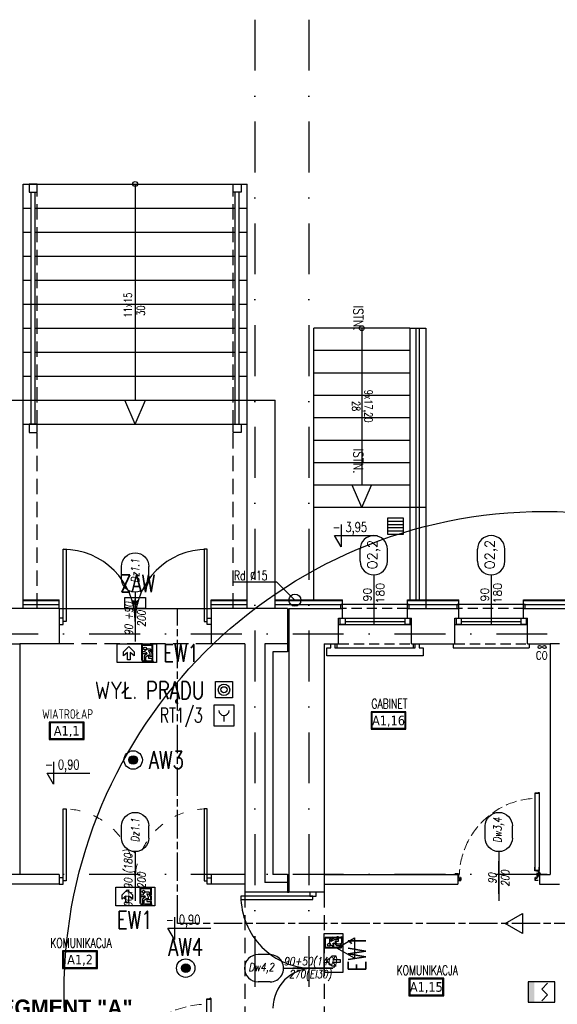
# Model space of a CAD drawing. Header units: millimetres. Extents: x 42924 to 92944, y -369470 to -179866.
# Tile 96 of 256: x 58643 to 59315, y -181103 to -179874. Entities that reach past the tile are written whole.
import ezdxf
from ezdxf.enums import TextEntityAlignment as Align

# ---------------------------------------------------------------- set-up
doc = ezdxf.new("R2010")
doc.units = ezdxf.units.MM
for name, pattern in [('ACAD_ISO03W100', [30, 12, -18]), ('CENTER', [0.6, 0.375, -0.075, 0.075, -0.075]), ('CHAIN', [0.3543, 0.2362, -0.0295, 0.0591, -0.0295]), ('DASHDOT', [25.4, 12.7, -6.35, 0, -6.35]), ('HIDDEN', [9.525, 6.35, -3.175]), ('Hidden Line', [391.222223, 282.222223, -109])]:
    doc.linetypes.add(name, pattern=pattern)
doc.layers.get('0').update_dxf_attribs({"color": 8})
for name, color, linetype in [('!! 0_ Istn-okna', 8, 'Continuous'), ('!! 0_ Istn-sciany', 8, 'Continuous'), ('!! 0_ Istn-widok', 8, 'Continuous'), ('!! 0_ Opis', 8, 'Continuous'), ('!! 0_Istn-armatura', 8, 'Continuous'), ('!! 0_Istn-cienka', 8, 'Continuous'), ('!! 0_Istn-drzwi', 8, 'Continuous'), ('!! 0_Opis_okna', 8, 'Continuous'), ('!! 0_Opis_pom', 123, 'Continuous'), ('!! 0_Osie', 8, 'DASHDOT'), ('!! 0_Widok', 8, 'Continuous'), ('!! 1_ tynk zewn  - nowy', 8, 'Continuous'), ('!! 1_droga ewakuacyjna', 6, 'CHAIN'), ('!! 1_drzwi-linia', 8, 'Continuous'), ('!! 1_PROJ Sciany', 8, 'Continuous'), ('!! 2_ remont Ocieplenie', 8, 'ZIGZAG'), ('!! 2_drzwi opis', 8, 'Continuous'), ('!! 2_Opis_drzwi - remont', 8, 'Continuous'), ('0-osie-liniA', 8, 'DASHDOT'), ('E1', 2, 'Continuous'), ('E_0', 4, 'Continuous'), ('E_AW', 1, 'Continuous'), ('E_KD', 2, 'Continuous'), ('E_SAP', 2, 'Continuous'), ('E_SAP_WYK', 2, 'Continuous'), ('E_SSP', 2, 'Continuous')]:
    doc.layers.add(name, color=color, linetype=linetype)
doc.layers.add('!! 0_Istn-grzejniki', color=8, linetype='Continuous', plot=False)
doc.layers.add('E_SAP_ZASIĘG', color=150, linetype='Continuous', plot=False)
doc.layers.add('oświetlenie awaryjne', color=1, linetype='Continuous', lineweight=30)
doc.styles.add('50', font='ROMANS.shx', dxfattribs={"width": 0.8, "height": 10})
doc.styles.add('ARCHETYP', font='romans.shx', dxfattribs={"height": 15})
doc.styles.add('ARIAL', font='tahoma.ttf')
doc.styles.add('ELE1', font='romans.shx', dxfattribs={"width": 0.8, "height": 18})
doc.styles.add('SIMPLEX', font='simplex.shx', dxfattribs={"width": 0.77})
doc.styles.add('STYLE10', font='arialbd.ttf')
doc.styles.add('TXT', font='simplex.shx')
doc.linetypes.add('ZIGZAG', pattern='A,0.00254,-5.08,[131,ltypeshp.shx,S=5.08,R=0,X=-5.08,Y=0],-10.16,[131,ltypeshp.shx,S=5.08,R=180,X=5.08,Y=0],-5.08', length=20.32254)

# ---------------------------------------------------------------- blocks, each defined once
blk = doc.blocks.new('A$C14D806DD')
at = {"layer": 'E_AW'}
h = blk.add_hatch(color=256, dxfattribs=at)
h.dxf.hatch_style = 1
h.paths.add_polyline_path([(5.4, 0, 1), (-5.4, 0, 1)])
at = {"layer": 'E_AW', "ltscale": 5}
for radius in [11.5, 5.36]:
    blk.add_circle((0, 0), radius, dxfattribs=at)
blk = doc.blocks.new('A$C28E329F3')
at = {"layer": 'oświetlenie awaryjne', "linetype": 'ByBlock'}
for p, q in [((0, 14), (26, 14)), ((0, 0), (0, 14)), ((26, 14), (26, 0)), ((26, 0), (0, 0))]:
    blk.add_line(p, q, dxfattribs=at)
at = {"layer": 'oświetlenie awaryjne', "color": 7, "linetype": 'ByBlock'}
for p, q in [((9.9, 7), (9.1, 7.6)), ((9.9, 7), (9.1, 6.4)), ((9.1, 7), (16.9, 7)), ((10.2, 9.8), (13, 7)), ((10.2, 4.2), (13, 7)), ((11.6, 8.4), (10.6, 8.5)), ((11.6, 5.6), (10.6, 5.5)), ((11.6, 8.4), (11.5, 9.4)), ((11.6, 5.6), (11.5, 4.6)), ((13, 10.1), (12.4, 10.9)), ((13, 3.9), (12.4, 3.1)), ((13, 10.9), (13, 3.1)), ((13, 10.1), (13.6, 10.9)), ((13, 7), (15.8, 9.8)), ((13, 7), (15.8, 4.2)), ((13, 3.9), (13.6, 3.1)), ((14.4, 8.4), (14.5, 9.4)), ((14.4, 8.4), (15.4, 8.5)), ((14.4, 5.6), (15.4, 5.5)), ((14.4, 5.6), (14.5, 4.6)), ((16.1, 7), (16.9, 7.6)), ((16.1, 7), (16.9, 6.4))]:
    blk.add_line(p, q, dxfattribs=at)
blk = doc.blocks.new('A$C407E493E')
at = {"layer": 'E_AW', "lineweight": 40}
for p, q in [((1.4, 30.9), (1.4, 43.7)), ((1.4, 43.7), (10, 43.7)), ((11.4, 43.7), (16, 43.7)), ((18, 43.7), (20.6, 43.7)), ((20.6, 43.7), (21.9, 45)), ((21.9, 45), (21.9, 36.9)), ((20.6, 30.9), (1.4, 30.9)), ((20.6, 30.9), (21.9, 32.2)), ((20.9, 35.8), (21.9, 36.9)), ((20.9, 33.9), (21.9, 34.9)), ((21.9, 34.9), (21.9, 32.2))]:
    blk.add_line(p, q, dxfattribs=at)
at = {"layer": 'E_AW'}
for p, q in [((11, 44.3), (6.6, 41.6)), ((6.6, 41.6), (6.6, 36.7)), ((8.4, 40.8), (11.8, 43)), ((12.5, 41), (8.4, 38.8)), ((8.4, 38.8), (8.4, 40.8)), ((10.4, 35.9), (12.5, 37)), ((11.8, 43), (11, 44.3)), ((16, 41), (12.5, 41)), ((12.5, 37), (15.3, 33.6)), ((16.3, 35.5), (13.7, 39)), ((13.7, 39), (18, 39)), ((18, 44.4), (16, 44.4)), ((16, 44.4), (16, 41)), ((18, 39), (18, 44.4)), ((7.9, 34.3), (10.2, 34.3)), ((10.2, 34.3), (10.2, 30.9)), ((10.2, 30.9), (12, 30.9)), ((12, 35.9), (10.4, 35.9)), ((12, 30.9), (12, 35.9)), ((15.3, 33.6), (20.6, 33.6)), ((20.6, 35.5), (16.3, 35.5)), ((20.6, 33.6), (20.6, 35.5)), ((20.9, 33.9), (20.9, 35.8)), ((3.5, 14.4), (9.9, 20.9)), ((9.9, 7.9), (3.5, 14.4)), ((9.9, 20.9), (15, 20.9)), ((15, 20.9), (10.8, 16.2)), ((10.8, 16.2), (19.8, 16.2)), ((19.8, 12.6), (10.8, 12.6)), ((10.8, 12.6), (15, 7.9)), ((19.8, 16.2), (19.8, 12.6)), ((15, 7.9), (9.9, 7.9))]:
    blk.add_line(p, q, dxfattribs=at)
blk.add_lwpolyline([(0, 0), (0, 48.8), (23.3, 48.8), (23.3, 0)], close=True, dxfattribs=at)
blk.add_circle((5.8, 34.7), 1.75, dxfattribs=at)
blk.add_arc((5.8, 34.7), 2.16, 349.4003, 69.1396, dxfattribs=at)
blk = doc.blocks.new('A$C350277A9')
at = {"layer": 'E_SAP'}
blk.add_line((12.8, 12.8), (12.8, 5.1), dxfattribs=at)
blk.add_lwpolyline([(0, 0), (25.6, 0), (25.6, 25.6), (0, 25.6)], close=True, dxfattribs=at)
blk.add_arc((12.8, 19.2), 6.4, 180, 0, dxfattribs=at)
blk = doc.blocks.new('A$C30F274F1')
at = {"layer": 'E_KD', "linetype": 'Continuous'}
blk.add_lwpolyline([(0, 20.4), (21, 20.4), (21, 0), (0, 0)], close=True, dxfattribs=at)
at = {"layer": 'E_KD'}
for radius in [7.1, 3.84]:
    blk.add_circle((10.5, 10.2), radius, dxfattribs=at)
blk = doc.blocks.new('BLOK OSI')
at = {"layer": '0-osie-liniA', "ltscale": 5}
for points in [[(50117.2, -193635.5), (50117.2, -195994)], [(50184.7, -193635.5), (50184.7, -195994)], [(48639.3, -194402.1), (55424.3, -194402.1)], [(48639.3, -194702.1), (55442.3, -194702.1)]]:
    blk.add_lwpolyline(points, dxfattribs=at)
blk = doc.blocks.new('1_ok-opis')
blk.add_line((0, 111.6), (0, 50))
for points in [[(-17, 128.6), (-17, 143.6)], [(17, 128.6), (17, 143.6)]]:
    blk.add_lwpolyline(points)
for centre, start, end in [((0, 143.6), 0, 180), ((0, 128.6), 180, 0)]:
    blk.add_arc(centre, 17, start, end)
at = {"style": 'ARCHETYP'}
for tag, height, rotation, p in [('NR', 12, 90, (0, 136.9)), ('NR', 12, 270, (0, 136.9)), ('SZEROKOŚĆ', 10, 90, (-8, 78.3)), ('WYSOKOŚĆ', 10, 270, (-8, 78.3)), ('WYSOKOŚĆ', 10, 90, (8, 78.3)), ('SZEROKOŚĆ', 10, 270, (8, 78.3))]:
    blk.add_attdef(tag, text='', height=height, rotation=rotation, dxfattribs=at).set_placement(p, align=Align.MIDDLE)
blk = doc.blocks.new('zaw-dr-90-p')
at = {"color": 2, "linetype": 'CENTER', "ltscale": 0.2}
for p, q in [((12, 0), (-12, 0)), ((0, 12), (0, -12)), ((24, 24), (31, 24)), ((24, 19), (31, 19))]:
    blk.add_line(p, q, dxfattribs=at)
at = {"ltscale": 0.2}
for p, q in [((10, 12), (6, 12)), ((10, 0), (10, 6))]:
    blk.add_line(p, q, dxfattribs=at)
blk.add_lwpolyline([(0, 6), (23, 6, 0.414214), (28, 11), (28, 31), (24, 31), (24, 11, -0.414214), (23, 10), (0, 10, 4.561698), (8, 6), (5, 4)], format="xyb", dxfattribs=at)
blk.add_lwpolyline([(0, 0), (-2, 0), (-2, 0), (0, 0), (0, 3), (0, 3), (0, 0), (3, 0), (3, 0), (0, 0), (0, -3), (0, -3)], close=True)
blk.add_lwpolyline([(10, 10), (10, 39), (6, 39), (6, 10)], dxfattribs=at)
blk.add_circle((0, 0), 6.5, dxfattribs=at)
blk = doc.blocks.new('DRZWI 120')
for p, q in [((61730.6, -195070.1), (61730.6, -195069.6)), ((61736.3, -195070.3), (61737.2, -195070.3)), ((61736.5, -195070.3), (61737.2, -195070.3)), ((61737, -195070.3), (61737.2, -195070.3)), ((61730.6, -195199.1), (61730.6, -195199.6)), ((61739.8, -195198.1), (61734.4, -195198.1)), ((61738.6, -195199.7), (61738.6, -195198.5)), ((61738.6, -195199.7), (61739.7, -195199.7)), ((61740.8, -195199.9), (61740.8, -195200.8)), ((61741.8, -195199.9), (61740.8, -195199.9)), ((61740.9, -195200.9), (61746.6, -195200.9)), ((61742, -195197.6), (61742, -195195.6)), ((61742.3, -195197.6), (61742, -195197.6)), ((61742.1, -195195.5), (61746.6, -195195.5)), ((61742.3, -195197.6), (61742.3, -195199.4)), ((61742.4, -195200.9), (61742.4, -195195.5)), ((61868.8, -195195.5), (61742.4, -195195.5)), ((61870, -195200.9), (61742.4, -195200.9)), ((61868.5, -195200.9), (61868.5, -195195.5)), ((61868.9, -195199.7), (61868.9, -195195.6)), ((61868.9, -195199.7), (61868.9, -195195.9)), ((61870.1, -195199.7), (61870.1, -195200.8))]:
    blk.add_line(p, q)
at = {"lineweight": 30}
for points in [[(61737.6, -195069.6), (61725.6, -195069.6)], [(61737.6, -195069.6), (61737.6, -195064.6)], [(61737.6, -195201.6), (61725.6, -195201.6)], [(61737.6, -195201.6), (61737.6, -195206.6)]]:
    blk.add_lwpolyline(points, dxfattribs=at)
at = {"ltscale": 0.2}
for points in [[(61736.4, -195070.1), (61734.2, -195070.1, 0.414214), (61733.9, -195070.4), (61733.9, -195070.9, -0.414214), (61733.7, -195071.1), (61733.1, -195071.1, 0.414214), (61732.8, -195071.4), (61732.8, -195072.6, 0.414214), (61733.1, -195072.9), (61733.8, -195072.9, -1), (61733.8, -195073.1), (61730.6, -195073.1, -0.414214), (61730.4, -195072.9), (61730.4, -195070.4, -0.414214), (61730.6, -195070.3), (61731.2, -195070.3), (61731.2, -195070.1), (61730.6, -195070.1, 0.414214), (61730.3, -195070.4), (61730.3, -195072.9, 0.414214), (61730.6, -195073.3), (61733.8, -195073.3, 1), (61733.8, -195072.7), (61733.1, -195072.7, -0.414214), (61733, -195072.6), (61733, -195071.4, -0.414214), (61733.1, -195071.2), (61733.7, -195071.2, 0.414214), (61734.1, -195070.9), (61734.1, -195070.4, -0.414214), (61734.2, -195070.3), (61736.3, -195070.3)], [(61736.2, -195070.3), (61738.1, -195070.3, 0.414214), (61738.5, -195069.9), (61738.5, -195066.4, 0.414214), (61738.1, -195066.1), (61737.6, -195066.1), (61737.6, -195066.3), (61738.1, -195066.3, -0.414214), (61738.3, -195066.4), (61738.3, -195068.9)], [(61738.3, -195068.9), (61738.3, -195069.9, -0.414214), (61738.1, -195070.1), (61736.2, -195070.1)], [(61738.3, -195199.9), (61738.3, -195199.2, 0.414214), (61738.1, -195199.1), (61734.2, -195199.1, -0.414214), (61733.9, -195198.7), (61733.9, -195198.3, 0.414214), (61733.7, -195198.1), (61733.1, -195198.1, -0.414214), (61732.8, -195197.8), (61732.8, -195196.6, -0.414214), (61733.1, -195196.3), (61733.8, -195196.3, 1), (61733.8, -195196.1), (61730.6, -195196.1, 0.414214), (61730.4, -195196.2), (61730.4, -195198.7, 0.414214), (61730.6, -195198.9), (61731.2, -195198.9), (61731.2, -195199.1), (61730.6, -195199.1, -0.414214), (61730.3, -195198.7), (61730.3, -195196.2, -0.414214), (61730.6, -195195.9), (61733.8, -195195.9, -1), (61733.8, -195196.4), (61733.1, -195196.4, 0.414214), (61733, -195196.6), (61733, -195197.8, 0.414214), (61733.1, -195197.9), (61733.7, -195197.9, -0.414214), (61734.1, -195198.3), (61734.1, -195198.7, 0.414214), (61734.2, -195198.9), (61738.1, -195198.9, -0.414214), (61738.5, -195199.2), (61738.5, -195202.7, -0.414214), (61738.1, -195203.1), (61737.6, -195203.1), (61737.6, -195202.9), (61738.1, -195202.9, 0.414214), (61738.3, -195202.7), (61738.3, -195200.3)]]:
    blk.add_lwpolyline(points, format="xyb", dxfattribs=at)
for points in [[(61713.6, -195135.6), (61754.5, -195135.6)], [(61738.3, -195200.3), (61738.3, -195200.5), (61738.5, -195200.5), (61738.5, -195199.5), (61738.3, -195199.5), (61738.3, -195199.9)], [(61870.1, -195199.7), (61868.9, -195199.7)]]:
    blk.add_lwpolyline(points)
blk.add_lwpolyline([(61737.5, -195199.1), (61737.5, -195198.9), (61736.1, -195198.9), (61736.1, -195199.1)], close=True)
at = {"linetype": 'Hidden Line', "lineweight": 9, "ltscale": 0.05}
blk.add_arc((61733.8, -195200.4), 129.1, 4.8005, 87.6944, dxfattribs=at)
for centre, radius, start, end in [((61739.7, -195199.6), 0.1, 270, 0), ((61740.9, -195200.8), 0.1, 180, 270), ((61741.8, -195199.4), 0.5, 270, 0), ((61742.1, -195195.6), 0.1, 90, 180), ((61868.8, -195195.6), 0.1, 0, 90), ((61870, -195200.8), 0.1, 270, 0)]:
    blk.add_arc(centre, radius, start, end)
at = {"xscale": 0.09999999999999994, "yscale": 0.09999999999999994, "zscale": 0.09999999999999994, "rotation": 90.00000000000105}
blk.add_blockref('zaw-dr-90-p', (61739.6, -195200.9), dxfattribs=at)
blk = doc.blocks.new('drzwi 90- sc 12')
for p, q in [((-13620.3, 20410.2), (-13620.3, 20313.8)), ((-13614.9, 20409.9), (-13620.3, 20409.9)), ((-13616.1, 20410.3), (-13620.2, 20410.3)), ((-13616.1, 20410.3), (-13620, 20410.3)), ((-13618.2, 20410.3), (-13616.2, 20410.3)), ((-13618.2, 20410.3), (-13616.2, 20410.3)), ((-13616.1, 20410.3), (-13616.1, 20411.5)), ((-13616.1, 20411.5), (-13615, 20411.5)), ((-13614.9, 20411.4), (-13614.9, 20313.8)), ((-13620.3, 20313.5), (-13620.3, 20318)), ((-13614.9, 20312.3), (-13614.9, 20318)), ((-13715.6, 20308.3), (-13715.6, 20308.6)), ((-13715.6, 20307.7), (-13715.6, 20308.6)), ((-13715.6, 20307.8), (-13715.6, 20308.6)), ((-13715.6, 20307.7), (-13715.4, 20307.7)), ((-13614.9, 20313.8), (-13620.3, 20313.8)), ((-13618.2, 20313.4), (-13620.2, 20313.4)), ((-13618.2, 20313.7), (-13618.2, 20313.4)), ((-13618.2, 20313.7), (-13616.4, 20313.7)), ((-13617.8, 20311.1), (-13617.8, 20305.7)), ((-13617.8, 20311.1), (-13617.8, 20305.7)), ((-13616.2, 20309.9), (-13617.4, 20309.9)), ((-13616.2, 20309.9), (-13616.2, 20311)), ((-13615.9, 20313.2), (-13615.9, 20312.2)), ((-13615.9, 20312.2), (-13615, 20312.2)), ((-13715.8, 20302), (-13716.3, 20302)), ((-13616.8, 20302), (-13616.3, 20302))]:
    blk.add_line(p, q)
for points in [[(-13665.3, 20285), (-13665.3, 20325.8)], [(-13615.6, 20309.6), (-13615.3, 20309.6), (-13615.3, 20309.8), (-13616.3, 20309.8), (-13616.3, 20309.6), (-13615.9, 20309.6)]]:
    blk.add_lwpolyline(points)
at = {"lineweight": 30}
for points in [[(-13716.3, 20308.9), (-13721.3, 20308.9)], [(-13716.3, 20308.9), (-13716.3, 20296.9)], [(-13614.3, 20308.9), (-13609.3, 20308.9)], [(-13614.3, 20308.9), (-13614.3, 20296.9)]]:
    blk.add_lwpolyline(points, dxfattribs=at)
at = {"ltscale": 0.2}
for points in [[(-13715.6, 20307.5), (-13715.6, 20309.5, 0.414214), (-13715.9, 20309.8), (-13719.4, 20309.8, 0.414214), (-13719.8, 20309.5), (-13719.8, 20308.9), (-13719.6, 20308.9), (-13719.6, 20309.5, -0.414214), (-13719.4, 20309.6), (-13717, 20309.6)], [(-13717, 20309.6), (-13715.9, 20309.6, -0.414214), (-13715.7, 20309.5), (-13715.7, 20307.5)], [(-13715.7, 20307.8), (-13715.7, 20305.6, 0.414214), (-13715.4, 20305.2), (-13715, 20305.2, -0.414214), (-13714.8, 20305.1), (-13714.8, 20304.5, 0.414214), (-13714.5, 20304.1), (-13713.3, 20304.1, 0.414214), (-13712.9, 20304.5), (-13712.9, 20305.1, -1), (-13712.7, 20305.1), (-13712.7, 20302, -0.414214), (-13712.9, 20301.8), (-13715.4, 20301.8, -0.414214), (-13715.6, 20302), (-13715.6, 20302.5), (-13715.8, 20302.5), (-13715.8, 20302, 0.414214), (-13715.4, 20301.6), (-13712.9, 20301.6, 0.414214), (-13712.6, 20302), (-13712.6, 20305.1, 1), (-13713.1, 20305.1), (-13713.1, 20304.5, -0.414214), (-13713.3, 20304.3), (-13714.5, 20304.3, -0.414214), (-13714.6, 20304.5), (-13714.6, 20305.1, 0.414214), (-13715, 20305.4), (-13715.4, 20305.4, -0.414214), (-13715.6, 20305.6), (-13715.6, 20307.6)], [(-13615.9, 20309.6), (-13616.6, 20309.6, 0.414214), (-13616.8, 20309.5), (-13616.8, 20305.6, -0.414214), (-13617.1, 20305.2), (-13617.6, 20305.2, 0.414214), (-13617.7, 20305.1), (-13617.7, 20304.5, -0.414214), (-13618.1, 20304.1), (-13619.3, 20304.1, -0.414214), (-13619.6, 20304.5), (-13619.6, 20305.1, 1), (-13619.8, 20305.1), (-13619.8, 20302, 0.414214), (-13619.6, 20301.8), (-13617.1, 20301.8, 0.414214), (-13616.9, 20302), (-13616.9, 20302.5), (-13616.8, 20302.5), (-13616.8, 20302, -0.414214), (-13617.1, 20301.6), (-13619.6, 20301.6, -0.414214), (-13620, 20302), (-13620, 20305.1, -1), (-13619.4, 20305.1), (-13619.4, 20304.5, 0.414214), (-13619.3, 20304.3), (-13618.1, 20304.3, 0.414214), (-13617.9, 20304.5), (-13617.9, 20305.1, -0.414214), (-13617.6, 20305.4), (-13617.1, 20305.4, 0.414214), (-13617, 20305.6), (-13617, 20309.5, -0.414214), (-13616.6, 20309.8), (-13613.1, 20309.8, -0.414214), (-13612.8, 20309.5), (-13612.8, 20308.9), (-13612.9, 20308.9), (-13612.9, 20309.5, 0.414214), (-13613.1, 20309.6), (-13615.6, 20309.6)]]:
    blk.add_lwpolyline(points, format="xyb", dxfattribs=at)
blk.add_lwpolyline([(-13616.8, 20308.8), (-13617, 20308.8), (-13617, 20307.4), (-13616.8, 20307.4)], close=True)
at = {"linetype": 'Hidden Line', "lineweight": 9, "ltscale": 0.05}
blk.add_arc((-13615.5, 20305.1), 99.1, 94.8005, 177.6944, dxfattribs=at)
for centre, radius, start, end in [((-13620.2, 20410.2), 0.1, 90, 180), ((-13615, 20411.4), 0.1, 0, 90), ((-13620.2, 20313.5), 0.1, 180, 270), ((-13616.4, 20313.2), 0.5, 0, 90), ((-13616.3, 20311), 0.1, 0, 90), ((-13615, 20312.3), 0.1, 270, 0)]:
    blk.add_arc(centre, radius, start, end)
at = {"xscale": 0.09999999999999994, "yscale": 0.09999999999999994, "zscale": 0.09999999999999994, "rotation": 180.0000000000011}
blk.add_blockref('zaw-dr-90-p', (-13614.9, 20310.9), dxfattribs=at)
blk = doc.blocks.new('*U397')
at = {"layer": 'E_SSP'}
blk.add_hatch(color=256, dxfattribs=at).paths.add_polyline_path([(-2.05, -1.28), (-1.28, -1.28), (-1.28, 1.28), (-2.05, 1.28)])
for p, q in [((-0.36, 0.36), (0.36, 1.09)), ((-0.36, 0.36), (0.36, -0.36)), ((-0.36, -1.09), (0.36, -0.36))]:
    blk.add_line(p, q, dxfattribs=at)
blk.add_lwpolyline([(-2.05, -1.28), (1.28, -1.28), (1.28, 1.28), (-2.05, 1.28)], close=True, dxfattribs=at)

msp = doc.modelspace()

# ---------------------------------------------------------------- linework, layer by layer
at = {"layer": '!! 0_ Istn-okna'}
for points in [[(59041.56735, -180621.3878), (59132.56735, -180621.3878)], [(59041.56735, -180629.3878), (59132.56735, -180629.3878)], [(59049.56735, -180625.3878), (59124.56735, -180625.3878)], [(59186.56735, -180621.3878), (59277.56735, -180621.3878)], [(59186.56735, -180629.3878), (59277.56735, -180629.3878)], [(59194.56735, -180625.3878), (59269.56735, -180625.3878)]]:
    msp.add_lwpolyline(points, dxfattribs=at)
for points in [[(59043.56735, -180621.3878), (59049.56735, -180621.3878), (59049.56735, -180629.3878), (59043.56735, -180629.3878)], [(59124.56735, -180621.3878), (59130.56735, -180621.3878), (59130.56735, -180629.3878), (59124.56735, -180629.3878)], [(59188.56735, -180621.3878), (59194.56735, -180621.3878), (59194.56735, -180629.3878), (59188.56735, -180629.3878)], [(59269.56735, -180621.3878), (59275.56735, -180621.3878), (59275.56735, -180629.3878), (59269.56735, -180629.3878)]]:
    msp.add_lwpolyline(points, close=True, dxfattribs=at)
at = {"layer": '!! 0_ Istn-sciany'}
for p, q in [((58612.56735, -180349.3878), (58647.56735, -180349.3878)), ((58647.56735, -180609.3878), (58647.56735, -180349.3878)), ((58927.56735, -180609.3878), (58927.56735, -180349.3878)), ((58927.56735, -180349.3878), (58962.56735, -180349.3878)), ((58962.56735, -180609.3878), (58962.56735, -180349.3878)), ((58692.56735, -180609.3878), (58692.56735, -180653.3878)), ((58882.56735, -180609.3878), (58882.56735, -180653.3878)), ((58643.56735, -180653.3878), (58643.56735, -180941.3878)), ((58924.56735, -180653.3878), (58924.56735, -180941.3878)), ((58949.56735, -180653.3878), (58949.56735, -180951.3878)), ((58692.56735, -180941.3878), (58692.56735, -180953.3878)), ((58882.56735, -180941.3878), (58882.56735, -180953.3878)), ((58924.56735, -180953.3878), (58924.56735, -180963.3878))]:
    msp.add_line(p, q, dxfattribs=at)
for points in [[(58655.06735, -180089.3878), (58665.06735, -180089.3878), (58665.06735, -180079.3878), (58655.06735, -180079.3878)], [(58920.06735, -180089.3878), (58910.06735, -180089.3878), (58910.06735, -180079.3878), (58920.06735, -180079.3878)], [(58655.06735, -180389.3878), (58665.06735, -180389.3878), (58665.06735, -180379.3878), (58655.06735, -180379.3878)], [(58920.06735, -180389.3878), (58910.06735, -180389.3878), (58910.06735, -180379.3878), (58920.06735, -180379.3878)]]:
    msp.add_lwpolyline(points, close=True, dxfattribs=at)
for points in [[(58692.56735, -180609.3878), (58600.56735, -180609.3878)], [(58977.56735, -180609.3878), (58882.56735, -180609.3878)], [(58979.56735, -180609.3878), (59046.56735, -180609.3878)], [(58979.56735, -180609.3878), (58979.56735, -180963.3878)], [(59046.56735, -180621.3878), (59046.56735, -180609.3878)], [(59127.56735, -180609.3878), (59191.56735, -180609.3878)], [(59127.56735, -180621.3878), (59127.56735, -180609.3878)], [(59191.56735, -180621.3878), (59191.56735, -180609.3878)], [(59272.56735, -180609.3878), (59346.56735, -180609.3878)], [(59272.56735, -180621.3878), (59272.56735, -180609.3878)], [(59041.56735, -180621.3878), (59046.56735, -180621.3878)], [(59041.56735, -180653.3878), (59041.56735, -180621.3878)], [(59127.56735, -180621.3878), (59132.56735, -180621.3878)], [(59132.56735, -180653.3878), (59132.56735, -180621.3878)], [(59186.56735, -180621.3878), (59191.56735, -180621.3878)], [(59186.56735, -180653.3878), (59186.56735, -180621.3878)], [(59272.56735, -180621.3878), (59277.56735, -180621.3878)], [(59277.56735, -180653.3878), (59277.56735, -180621.3878)], [(58692.56735, -180653.3878), (58643.56735, -180653.3878)], [(58924.56735, -180653.3878), (58882.56735, -180653.3878)], [(58977.56735, -180653.3878), (58949.56735, -180653.3878)], [(59023.56735, -180653.3878), (59041.56735, -180653.3878)], [(59023.56735, -180653.3878), (59023.56735, -180941.3878)], [(59132.56735, -180653.3878), (59186.56735, -180653.3878)], [(59277.56735, -180653.3878), (59305.56735, -180653.3878)], [(59305.56735, -180653.3878), (59305.56735, -180941.3878)], [(58692.56735, -180941.3878), (58643.56735, -180941.3878)], [(58924.56735, -180941.3878), (58882.56735, -180941.3878)], [(59023.56735, -180941.3878), (59190.56735, -180941.3878)], [(59190.56735, -180941.3878), (59190.56735, -180953.3878)], [(59292.56735, -180941.3878), (59305.56735, -180941.3878)], [(58692.56735, -180953.3878), (58608.19191, -180953.3878)], [(58924.56735, -180953.3878), (58882.56735, -180953.3878)], [(58977.56735, -180951.3878), (58949.56735, -180951.3878)], [(59023.56735, -180953.3878), (59190.56735, -180953.3878)], [(59023.56735, -180953.3878), (59023.56735, -180963.3878)], [(59292.56735, -180953.3878), (59305.56735, -180953.3878)], [(58977.56735, -180963.3878), (58924.56735, -180963.3878)], [(59023.56735, -180963.3878), (58979.56735, -180963.3878)]]:
    msp.add_lwpolyline(points, dxfattribs=at)
at = {"layer": '!! 0_ Istn-widok'}
for p, q in [((58647.56735, -180349.3878), (58647.56735, -180079.3878)), ((58927.56735, -180349.3878), (58927.56735, -180079.3878)), ((58657.56735, -180379.3878), (58657.56735, -180089.3878)), ((58662.56735, -180379.3878), (58662.56735, -180089.3878)), ((58912.56735, -180379.3878), (58912.56735, -180089.3878)), ((58917.56735, -180379.3878), (58917.56735, -180089.3878)), ((58977.56735, -180609.3878), (58977.56735, -180663.3878))]:
    msp.add_line(p, q, dxfattribs=at)
at = {"layer": '!! 0_ Istn-widok', "linetype": 'HIDDEN', "ltscale": 3}
for p, q in [((58665.06735, -180609.3878), (58665.06735, -180079.3878)), ((58910.06735, -180609.3878), (58910.06735, -180079.3878)), ((58647.56735, -180349.3878), (58927.56735, -180349.3878))]:
    msp.add_line(p, q, dxfattribs=at)
at = {"layer": '!! 0_ Istn-widok'}
for points in [[(58647.56735, -180079.3878), (58927.56735, -180079.3878)], [(58787.56735, -180079.3878), (58787.56735, -180349.3878)], [(58647.56735, -180109.3878), (58657.56735, -180109.3878)], [(58662.56735, -180109.3878), (58912.56735, -180109.3878)], [(58917.56735, -180109.3878), (58927.56735, -180109.3878)], [(58647.56735, -180139.3878), (58657.56735, -180139.3878)], [(58662.56735, -180139.3878), (58912.56735, -180139.3878)], [(58917.56735, -180139.3878), (58927.56735, -180139.3878)], [(58647.56735, -180169.3878), (58657.56735, -180169.3878)], [(58662.56735, -180169.3878), (58912.56735, -180169.3878)], [(58917.56735, -180169.3878), (58927.56735, -180169.3878)], [(58647.56735, -180199.3878), (58657.56735, -180199.3878)], [(58662.56735, -180199.3878), (58912.56735, -180199.3878)], [(58917.56735, -180199.3878), (58927.56735, -180199.3878)], [(58647.56735, -180229.3878), (58912.56735, -180229.3878)], [(58917.56735, -180229.3878), (58927.56735, -180229.3878)], [(58647.56735, -180259.3878), (58657.56735, -180259.3878)], [(58662.56735, -180259.3878), (58912.56735, -180259.3878)], [(58917.56735, -180259.3878), (58927.56735, -180259.3878)], [(59130.47441, -180259.3878), (59010.47441, -180259.3878)], [(59010.47441, -180598.3878), (59010.47441, -180259.3878)], [(59070.47441, -180259.3878), (59070.47441, -180455.3878)], [(59130.47441, -180259.3878), (59130.47441, -180598.3878)], [(59150.47441, -180259.3878), (59150.47441, -180609.3878)], [(58647.56735, -180289.3878), (58657.56735, -180289.3878)], [(58662.56735, -180289.3878), (58912.56735, -180289.3878)], [(58917.56735, -180289.3878), (58927.56735, -180289.3878)], [(59130.47441, -180287.3878), (59010.47441, -180287.3878)], [(58647.56735, -180319.3878), (58657.56735, -180319.3878)], [(58662.56735, -180319.3878), (58912.56735, -180319.3878)], [(58917.56735, -180319.3878), (58927.56735, -180319.3878)], [(59130.47441, -180315.3878), (59010.47441, -180315.3878)], [(59130.47441, -180343.3878), (59010.47441, -180343.3878)], [(58647.56735, -180349.3878), (58657.56735, -180349.3878)], [(58662.56735, -180349.3878), (58912.56735, -180349.3878)], [(58917.56735, -180349.3878), (58927.56735, -180349.3878)], [(59130.47441, -180371.3878), (59010.47441, -180371.3878)], [(58647.56735, -180379.3878), (58927.56735, -180379.3878)], [(59130.47441, -180399.3878), (59010.47441, -180399.3878)], [(59130.47441, -180427.3878), (59010.47441, -180427.3878)], [(59130.47441, -180455.3878), (59010.47441, -180455.3878)], [(59150.47441, -180483.3878), (59010.47441, -180483.3878)], [(59129.56735, -180604.3878), (59044.56735, -180604.3878)], [(59044.56735, -180609.3878), (59044.56735, -180604.3878)], [(59129.56735, -180609.3878), (59129.56735, -180604.3878)], [(59274.56735, -180604.3878), (59189.56735, -180604.3878)], [(59189.56735, -180609.3878), (59189.56735, -180604.3878)], [(59274.56735, -180609.3878), (59274.56735, -180604.3878)], [(58692.56735, -180609.3878), (58882.56735, -180609.3878)], [(58631.56735, -180653.3878), (58643.56735, -180653.3878)], [(59039.56735, -180653.3878), (59039.56735, -180658.3878)], [(59134.56735, -180653.3878), (59134.56735, -180658.3878)], [(59184.56735, -180653.3878), (59184.56735, -180658.3878)], [(59279.56735, -180653.3878), (59279.56735, -180658.3878)], [(59317.56735, -180653.3878), (59305.56735, -180653.3878)], [(58959.56735, -180663.3878), (58959.56735, -180941.3878)], [(58977.56735, -180663.3878), (58959.56735, -180663.3878)], [(59039.56735, -180658.3878), (59134.56735, -180658.3878)], [(59184.56735, -180658.3878), (59279.56735, -180658.3878)], [(58924.56735, -180941.3878), (58924.56735, -180953.3878)], [(58977.56735, -180941.3878), (58959.56735, -180941.3878)], [(58977.56735, -180941.3878), (58977.56735, -180963.3878)], [(58977.56735, -180941.3878), (58979.56735, -180941.3878)], [(59023.56735, -180941.3878), (59023.56735, -180953.3878)], [(58977.56735, -180963.3878), (58979.56735, -180963.3878)]]:
    msp.add_lwpolyline(points, dxfattribs=at)
at = {"layer": '!! 0_ Istn-widok', "linetype": 'HIDDEN', "ltscale": 3}
for points in [[(58882.56735, -180653.3878), (58692.56735, -180653.3878)], [(58924.56735, -180963.3878), (58924.56735, -181113.3878)], [(59023.56735, -180963.3878), (59023.56735, -181113.3878)]]:
    msp.add_lwpolyline(points, dxfattribs=at)
at = {"layer": '!! 0_ Istn-widok'}
for centre, radius in [((58787.56735, -180079.3878), 3), ((59070.47441, -180259.3878), 3), ((58987.06735, -180598.8878), 7.5)]:
    msp.add_circle(centre, radius, dxfattribs=at)
at = {"layer": '!! 0_ Opis'}
for points in [[(59044.62165, -180504.28026), (59044.62165, -180532.28202)], [(59044.62165, -180532.28202), (59036.53823, -180518.28114)], [(59036.53823, -180518.28114), (59089.97244, -180518.28114)], [(58964.43015, -180576.2506), (58909.54482, -180576.2506)], [(58964.43015, -180576.2506), (58987.06735, -180598.8878)], [(58685.5928, -180800.64688), (58685.5928, -180828.64864)], [(58685.5928, -180828.64864), (58677.50938, -180814.64776)], [(58677.50938, -180814.64776), (58730.94359, -180814.64776)], [(58836.51972, -180994.4196), (58836.51972, -181022.42137)], [(58836.51972, -181022.42137), (58828.43631, -181008.42048)], [(58828.43631, -181008.42048), (58881.87051, -181008.42048)]]:
    msp.add_lwpolyline(points, dxfattribs=at)
at = {"layer": '!! 0_Istn-armatura'}
for centre in [(59292.56735, -180657.3878), (59298.56735, -180657.3878)]:
    msp.add_circle(centre, 2, dxfattribs=at)
at = {"layer": '!! 0_Istn-cienka'}
for points in [[(59138.47441, -180598.3878), (59138.47441, -180259.3878)], [(59142.47441, -180598.3878), (59142.47441, -180259.3878)], [(59122.54416, -180500.64257), (59102.54416, -180500.64257)], [(59122.54416, -180504.64257), (59102.54416, -180504.64257)], [(59122.54416, -180508.64257), (59102.54416, -180508.64257)], [(59122.54416, -180512.64257), (59102.54416, -180512.64257)]]:
    msp.add_lwpolyline(points, dxfattribs=at)
msp.add_lwpolyline([(59102.54416, -180516.64257), (59122.54416, -180516.64257), (59122.54416, -180496.64257), (59102.54416, -180496.64257)], close=True, dxfattribs=at)
at = {"layer": '!! 0_Istn-cienka', "linetype": 'HIDDEN', "ltscale": 2}
for points in [[(59127.56735, -180609.3878), (59046.56735, -180609.3878)], [(59272.56735, -180609.3878), (59191.56735, -180609.3878)], [(59041.56735, -180653.3878), (59132.56735, -180653.3878)], [(59186.56735, -180653.3878), (59277.56735, -180653.3878)]]:
    msp.add_lwpolyline(points, dxfattribs=at)
at = {"layer": '!! 0_Istn-drzwi'}
for points in [[(58697.56735, -180621.3878), (58692.56735, -180621.3878), (58692.56735, -180629.3878), (58697.56735, -180629.3878)], [(58697.56735, -180945.3878), (58692.56735, -180945.3878), (58692.56735, -180953.3878), (58697.56735, -180953.3878)], [(58877.56735, -180945.3878), (58882.56735, -180945.3878), (58882.56735, -180953.3878), (58877.56735, -180953.3878)]]:
    msp.add_lwpolyline(points, close=True, dxfattribs=at)
msp.add_lwpolyline([(59034.56735, -181058.3878), (58984.56735, -181058.3878)], dxfattribs=at)
at = {"layer": '!! 0_Istn-grzejniki'}
msp.add_lwpolyline([(59142.06735, -180653.3878), (59142.06735, -180658.3878), (59147.06735, -180658.3878), (59147.06735, -180668.3878), (59027.06735, -180668.3878), (59027.06735, -180658.3878), (59032.06735, -180658.3878), (59032.06735, -180653.3878), (59037.06735, -180653.3878), (59037.06735, -180658.3878), (59137.06735, -180658.3878), (59137.06735, -180653.3878)], close=True, dxfattribs=at)
at = {"layer": '!! 0_Opis_pom', "ltscale": 0.7}
for points in [[(59082.15648, -180759.95447), (59125.67648, -180759.95447), (59125.67648, -180738.19447), (59082.15648, -180738.19447)], [(59083.24448, -180758.86647), (59124.58848, -180758.86647), (59124.58848, -180739.28247), (59083.24448, -180739.28247)], [(58680.31542, -180772.81178), (58723.83542, -180772.81178), (58723.83542, -180751.05178), (58680.31542, -180751.05178)], [(58681.40342, -180771.72378), (58722.74742, -180771.72378), (58722.74742, -180752.13978), (58681.40342, -180752.13978)], [(58697.02984, -181058.49218), (58740.54984, -181058.49218), (58740.54984, -181036.73218), (58697.02984, -181036.73218)], [(58698.11784, -181057.40418), (58739.46184, -181057.40418), (58739.46184, -181037.82018), (58698.11784, -181037.82018)], [(59129.36679, -181092.60366), (59172.88679, -181092.60366), (59172.88679, -181070.84366), (59129.36679, -181070.84366)], [(59130.45479, -181091.51566), (59171.79879, -181091.51566), (59171.79879, -181071.93166), (59130.45479, -181071.93166)]]:
    msp.add_lwpolyline(points, close=True, dxfattribs=at)
at = {"layer": '!! 0_Widok'}
for points in [[(58787.56735, -180379.3878), (58774.68343, -180349.3878)], [(58787.56735, -180379.3878), (58800.45126, -180349.3878)], [(59070.47441, -180483.3878), (59058.44942, -180455.3878)], [(59070.47441, -180483.3878), (59082.49939, -180455.3878)]]:
    msp.add_lwpolyline(points, dxfattribs=at)
at = {"layer": '!! 1_ tynk zewn  - nowy'}
for points in [[(59130.47441, -180259.3878), (59150.47441, -180259.3878)], [(58647.56735, -180598.3878), (58692.56735, -180598.3878)], [(58647.56735, -180599.3878), (58692.56735, -180599.3878)], [(58692.56735, -180609.3878), (58692.56735, -180598.3878)], [(58882.56735, -180598.3878), (58927.56735, -180598.3878)], [(58882.56735, -180609.3878), (58882.56735, -180598.3878)], [(58882.56735, -180599.3878), (58927.56735, -180599.3878)], [(58962.56735, -180598.3878), (59046.56735, -180598.3878)], [(58962.56735, -180599.3878), (59046.56735, -180599.3878)], [(59046.56735, -180609.3878), (59046.56735, -180598.3878)], [(59127.56735, -180598.3878), (59191.56735, -180598.3878)], [(59127.56735, -180609.3878), (59127.56735, -180598.3878)], [(59127.56735, -180599.3878), (59191.56735, -180599.3878)], [(59191.56735, -180609.3878), (59191.56735, -180598.3878)], [(59272.56735, -180598.3878), (59346.56735, -180598.3878)], [(59272.56735, -180609.3878), (59272.56735, -180598.3878)], [(59272.56735, -180599.3878), (59346.56735, -180599.3878)]]:
    msp.add_lwpolyline(points, dxfattribs=at)
at = {"layer": '!! 1_droga ewakuacyjna', "ltscale": 150}
msp.add_lwpolyline([(59452.51858, -181226.58218), (59452.51858, -181002.51383), (58840.26925, -181002.51383), (58840.26925, -180609.3878)], dxfattribs=at)
for points in [[(59249.36477, -181002.51383), (59271.29859, -180989.85034), (59271.29859, -181015.17733)], [(59039.36477, -181033.18716), (59061.29859, -181020.52366), (59061.29859, -181045.85065)]]:
    msp.add_lwpolyline(points, close=True, dxfattribs=at)
at = {"layer": '!! 1_drzwi-linia'}
for points in [[(58701.56735, -180535.3878), (58701.56735, -180625.3878), (58697.56735, -180625.3878), (58697.56735, -180535.3878)], [(58873.56735, -180535.3878), (58873.56735, -180625.3878), (58877.56735, -180625.3878), (58877.56735, -180535.3878)], [(58877.56735, -180621.3878), (58882.56735, -180621.3878), (58882.56735, -180629.3878), (58877.56735, -180629.3878)], [(58701.56735, -180859.3878), (58701.56735, -180949.3878), (58697.56735, -180949.3878), (58697.56735, -180859.3878)], [(58873.56735, -180859.3878), (58873.56735, -180949.3878), (58877.56735, -180949.3878), (58877.56735, -180859.3878)], [(58919.56735, -180972.3878), (59009.56735, -180972.3878), (59009.56735, -180968.3878), (58919.56735, -180968.3878)], [(59013.56735, -180968.3878), (59013.56735, -180963.3878), (59005.56735, -180963.3878), (59005.56735, -180968.3878)]]:
    msp.add_lwpolyline(points, close=True, dxfattribs=at)
for centre, radius, start, end in [((58697.56735, -180625.3878), 90, 0.00000004, 90.00000004), ((58877.56735, -180625.3878), 90, 89.99999996, 179.99999996), ((59009.56735, -180968.3878), 90, 179.99999996, 269.99999996), ((59009.56735, -181108.3878), 50, 90.00000004, 180.00000004)]:
    msp.add_arc(centre, radius, start, end, dxfattribs=at)
at = {"layer": '!! 1_drzwi-linia', "linetype": 'ACAD_ISO03W100', "lineweight": 5}
for centre, start, end in [((58697.56735, -180949.3878), 0.00000004, 90.00000004), ((58877.56735, -180949.3878), 89.99999996, 179.99999996)]:
    msp.add_arc(centre, 90, start, end, dxfattribs=at)
at = {"layer": '!! 1_PROJ Sciany'}
msp.add_lwpolyline([(59305.56735, -180953.3878), (59317.56735, -180953.3878)], dxfattribs=at)
at = {"layer": '!! 2_ remont Ocieplenie', "linetype": 'ZIGZAG', "ltscale": 0.75}
for points in [[(58647.56735, -180604.3878), (58692.56735, -180604.3878)], [(58882.56735, -180604.3878), (58927.56735, -180604.3878)], [(58962.56735, -180604.3878), (59046.56735, -180604.3878)], [(59127.56735, -180604.3878), (59191.56735, -180604.3878)], [(59272.56735, -180604.3878), (59346.56735, -180604.3878)]]:
    msp.add_lwpolyline(points, dxfattribs=at)
at = {"layer": '!! 2_Opis_drzwi - remont'}
for points in [[(58787.56735, -180600.3878), (58787.56735, -180650.3878)], [(58787.56735, -180924.3878), (58787.56735, -180974.3878)]]:
    msp.add_lwpolyline(points, dxfattribs=at)
at = {"layer": 'E_SAP_ZASIĘG'}
msp.add_circle((59298.91442, -181088.08994), 600, dxfattribs=at)

# ---------------------------------------------------------------- block references
at = {"layer": '!! 0_Opis_okna'}
ref = msp.add_blockref('1_ok-opis', (59085.47209, -180678.91396), dxfattribs=at)
ref.add_attrib('WYSOKOŚĆ', '180', dxfattribs={"layer": '0', "height": 10, "rotation": 90, "style": 'ARCHETYP'}).set_placement((59093.47209, -180590.19355), align=Align.MIDDLE)
ref.add_attrib('SZEROKOŚĆ', '90', dxfattribs={"layer": '0', "height": 10, "rotation": 90, "style": 'ARCHETYP'}).set_placement((59077.47209, -180591.96701), align=Align.MIDDLE)
ref.add_attrib('NR', 'O2,2', dxfattribs={"layer": '0', "height": 12, "rotation": 90, "style": 'ARCHETYP'}).set_placement((59085.47209, -180542.01252), align=Align.MIDDLE)
ref = msp.add_blockref('1_ok-opis', (59232.06735, -180678.91396), dxfattribs=at)
ref.add_attrib('WYSOKOŚĆ', '180', dxfattribs={"layer": '0', "height": 10, "rotation": 90, "style": 'ARCHETYP'}).set_placement((59240.06735, -180590.19355), align=Align.MIDDLE)
ref.add_attrib('SZEROKOŚĆ', '90', dxfattribs={"layer": '0', "height": 10, "rotation": 90, "style": 'ARCHETYP'}).set_placement((59224.06735, -180591.96701), align=Align.MIDDLE)
ref.add_attrib('NR', 'O2,2', dxfattribs={"layer": '0', "height": 12, "rotation": 90, "style": 'ARCHETYP'}).set_placement((59232.06735, -180542.01252), align=Align.MIDDLE)
at = {"layer": '!! 0_Osie'}
msp.add_blockref('BLOK OSI', (8819.85593, 13761.2005), dxfattribs=at)
at = {"layer": '!! 1_drzwi-linia'}
msp.add_blockref('drzwi 90- sc 12', (72906.83697, -201250.31214), dxfattribs=at)
at = {"layer": '!! 1_drzwi-linia', "rotation": 90}
msp.add_blockref('DRZWI 120', (-136319.02095, -242965.95346), dxfattribs=at)
at = {"layer": '!! 2_drzwi opis'}
ref = msp.add_blockref('1_ok-opis', (58787.56735, -180700.3878), dxfattribs=dict(at, xscale=-1, rotation=359.9999963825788))
ref.add_attrib('WYSOKOŚĆ', '90 +90', dxfattribs={"layer": '0', "height": 10, "rotation": 89.99999638, "style": '50', "oblique": 10, "width": 0.8}).set_placement((58779.56735, -180622.09695), align=Align.MIDDLE)
ref.add_attrib('SZEROKOŚĆ', '200', dxfattribs={"layer": '0', "height": 10, "rotation": 89.99999638, "style": '50', "oblique": 10, "width": 0.8}).set_placement((58795.56735, -180622.09695), align=Align.MIDDLE)
ref.add_attrib('NR', 'Dz1.1', dxfattribs={"layer": '0', "height": 10, "rotation": 89.99999638, "style": '50', "oblique": 10, "width": 0.8}).set_placement((58787.56735, -180562.18066), align=Align.MIDDLE)
ref = msp.add_blockref('1_ok-opis', (58787.56735, -181024.3878), dxfattribs=dict(at, xscale=-1, rotation=359.9999963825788))
ref.add_attrib('WYSOKOŚĆ', '90+90 (180)', dxfattribs={"layer": '0', "height": 10, "rotation": 89.99999638, "style": '50', "oblique": 10, "width": 0.8}).set_placement((58779.56735, -180946.09695), align=Align.MIDDLE)
ref.add_attrib('SZEROKOŚĆ', '200 ', dxfattribs={"layer": '0', "height": 10, "rotation": 89.99999638, "style": '50', "oblique": 10, "width": 0.8}).set_placement((58795.56735, -180946.09695), align=Align.MIDDLE)
ref.add_attrib('NR', 'Dz1.1', dxfattribs={"layer": '0', "height": 10, "rotation": 89.99999638, "style": '50', "oblique": 10, "width": 0.8}).set_placement((58787.56735, -180886.18066), align=Align.MIDDLE)
ref = msp.add_blockref('1_ok-opis', (59241.5673, -181024.38769), dxfattribs=dict(at, xscale=-1, rotation=359.9999963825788))
ref.add_attrib('WYSOKOŚĆ', '90', dxfattribs={"layer": '0', "height": 10, "rotation": 89.99999638, "style": '50', "oblique": 10, "width": 0.8}).set_placement((59233.56731, -180946.09684), align=Align.MIDDLE)
ref.add_attrib('SZEROKOŚĆ', '200', dxfattribs={"layer": '0', "height": 10, "rotation": 89.99999638, "style": '50', "oblique": 10, "width": 0.8}).set_placement((59249.56731, -180946.09684), align=Align.MIDDLE)
ref.add_attrib('NR', 'Dw3,4', dxfattribs={"layer": '0', "height": 10, "rotation": 89.99999638, "style": '50', "oblique": 10, "width": 0.8}).set_placement((59241.56731, -180886.18055), align=Align.MIDDLE)
ref = msp.add_blockref('1_ok-opis', (59084.56656, -181058.3878), dxfattribs=dict(at, rotation=90.00000361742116))
ref.add_attrib('WYSOKOŚĆ', '90+50(140)', dxfattribs={"layer": '0', "height": 10, "rotation": 0.00000362, "style": '50', "oblique": 10, "width": 0.8}).set_placement((59006.27571, -181050.3878), align=Align.MIDDLE)
ref.add_attrib('SZEROKOŚĆ', '270(EI30)', dxfattribs={"layer": '0', "height": 10, "rotation": 0.00000362, "style": '50', "oblique": 10, "width": 0.8}).set_placement((59006.27571, -181066.3878), align=Align.MIDDLE)
ref.add_attrib('NR', 'Dw4,2', dxfattribs={"layer": '0', "height": 10, "rotation": 0.00000362, "style": '50', "oblique": 10, "width": 0.8}).set_placement((58945.08962, -181058.3878), align=Align.MIDDLE)
at = {"layer": 'E_0', "rotation": 270}
for p in [(58765.2259, -180653.38782), (58763.2587, -180956.97703)]:
    msp.add_blockref('A$C407E493E', p, dxfattribs=at)
at = {"layer": 'E_0'}
for name, p in [('A$C30F274F1', (58887.98951, -180720.96495)), ('A$C14D806DD', (58785.07069, -180798.3878)), ('A$C407E493E', (59023.56737, -181063.70393)), ('A$C14D806DD', (58850.71142, -181058.219))]:
    msp.add_blockref(name, p, dxfattribs=at)
at = {"layer": 'E_AW', "linetype": 'ByBlock', "rotation": 180}
msp.add_blockref('A$C28E329F3', (58800.56737, -180595.38776), dxfattribs=at)
at = {"layer": 'E_SSP'}
msp.add_blockref('A$C350277A9', (58885.64881, -180755.63834), dxfattribs=at)
at = {"layer": 'E_SSP', "xscale": 9.999999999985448, "yscale": 9.999999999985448, "zscale": 9.999999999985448}
msp.add_blockref('*U397', (59298.91442, -181088.08994), dxfattribs=at)

# ---------------------------------------------------------------- texts
at = {"layer": '!! 0_ Opis'}
for s, height, rotation, style, width, p in [('11x15', 10, 90, 'SIMPLEX', 0.75, (58783.53306, -180246.1862)), ('30', 10, 90, 'SIMPLEX', 0.75, (58799.68413, -180243.86655)), ('ISTN.', 12, 270, 'ARCHETYP', 0.8, (59060.09006, -180230.98944)), ('9x17,20', 10, 270, 'SIMPLEX', 0.75, (59073.7839, -180336.24225)), ('28', 10, 270, 'SIMPLEX', 0.75, (59058.35763, -180350.24475)), ('ISTN.', 12, 270, 'ARCHETYP', 0.8, (59060.09006, -180409.48944)), ('Rd %%C15', 12, 359.99999996, 'ARCHETYP', 0.7, (58911.02914, -180574.07721))]:
    msp.add_text(s, height=height, rotation=rotation, dxfattribs=dict(at, style=style, width=width)).set_placement(p)
for s, height, style, width, p in [('- 3,95', 12, 'SIMPLEX', 0.75, (59033.9342, -180513.70302)), ('- 0,90', 12, 'SIMPLEX', 0.75, (58674.90535, -180810.06964)), ('- 0,90', 12, 'SIMPLEX', 0.75, (58825.83227, -181003.84237)), ('SEGMENT "A"', 20, 'STYLE10', 0.95, (58601.46369, -181117.40479))]:
    msp.add_text(s, height=height, dxfattribs=dict(at, style=style, width=width)).set_placement(p)
at = {"layer": '!! 0_Istn-armatura', "style": 'ARCHETYP', "width": 0.8}
msp.add_text('CO', height=10, rotation=0.00000004, dxfattribs=at).set_placement((59287.89234, -180672.80782))
at = {"layer": '!! 0_Opis_pom', "ltscale": 0.7, "style": 'TXT', "width": 0.7}
for s, p in [('GABINET', (59105.03161, -180734.14815)), ('WIATROŁAP', (58703.19056, -180747.00547)), ('KOMUNIKACJA', (58719.90497, -181032.68586)), ('KOMUNIKACJA', (59152.24192, -181066.79734))]:
    msp.add_text(s, height=12, dxfattribs=at).set_placement(p, align=Align.CENTER)
at = {"layer": '!! 0_Opis_pom', "ltscale": 0.7, "style": 'ARIAL'}
for tag, p in [('A1,16', (59103.91648, -180749.07447)), ('A1,1', (58702.07542, -180761.93178)), ('A1,2', (58718.78984, -181047.61218)), ('A1,15', (59151.12679, -181081.72366))]:
    msp.add_attdef(tag, text='', height=11.968, dxfattribs=at).set_placement(p, align=Align.MIDDLE_CENTER)
at = {"layer": 'E1', "style": 'ELE1', "width": 0.75}
for s, p in [('ZAW', (58790.70499, -180578.05692)), ('EW1', (58844.87112, -180665.03114)), ('WYŁ. PRĄDU', (58805.58492, -180711.42171)), ('AW3', (58826.55742, -180798.3878)), ('EW1', (58786.8977, -180997.97188)), ('AW4', (58850.71142, -181031.85276))]:
    msp.add_text(s, height=22, dxfattribs=at).set_placement(p, align=Align.MIDDLE_CENTER)
msp.add_text('EW1', height=22, rotation=90, dxfattribs=at).set_placement((59064.56223, -181040.06493), align=Align.MIDDLE_CENTER)
at = {"layer": 'E_SAP_WYK', "style": 'ELE1', "width": 0.7}
msp.add_text('RT1/3', height=18, dxfattribs=at).set_placement((58845.09359, -180742.46584), align=Align.MIDDLE_CENTER)

doc.saveas('drawing.dxf')
